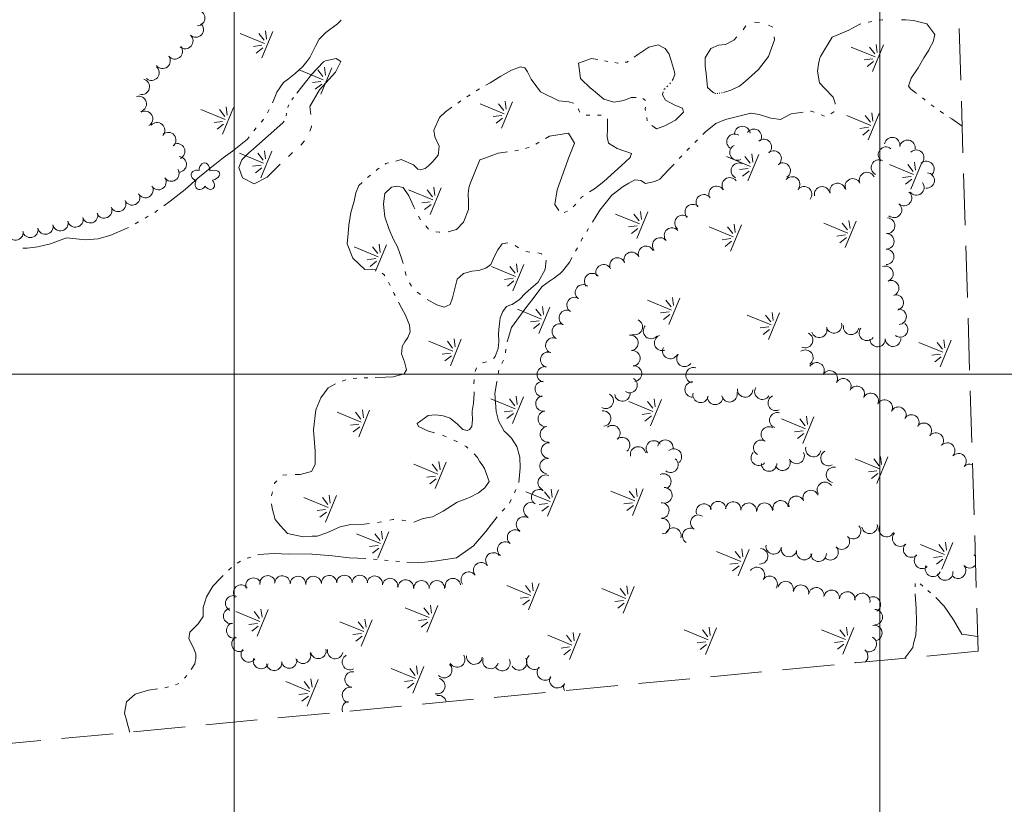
# Model space of a CAD drawing. Header units: feet. Extents: x 57700 to 58190, y 77590 to 78310.
# Tile 3 of 10: x 57867 to 58019, y 77833 to 77955. Entities that reach past the tile are written whole.
import ezdxf

# ---------------------------------------------------------------- set-up
doc = ezdxf.new("R2010")
doc.units = ezdxf.units.FT
doc.header["$MEASUREMENT"] = 0
doc.linetypes.add('DGN Style 3', pattern=[11.216403, 8.011716, -3.204686])
doc.linetypes.add('DGN Style 6', pattern=[15.238284, 0.008012, -3.204686, 5.608201, -3.204686, 0.008012, -3.204686])
for name, color, linetype, lineweight in [('E_LAND_Vegetation', 21, 'Continuous', 0), ('E_MAP_GridLines', 251, 'Continuous', 0), ('E_MAP_Limits', 21, 'DGN Style 3', 0), ('E_WTR', 251, 'DGN Style 6', 0)]:
    doc.layers.add(name, color=color, linetype=linetype, lineweight=lineweight)

# ---------------------------------------------------------------- blocks, each defined once
blk = doc.blocks.new('TREE_1')
at = {"layer": 'E_LAND_Vegetation', "color": 93, "linetype": 'Continuous', "lineweight": 0}
for centre, major_axis, ratio in [((-0.29, 1.02), (0.272, -0.996), 0.782863), ((0.9, 0.51), (-1.05, -0.59), 0.691916), ((-1.09, -0.01), (0.987, -0.025), 0.832022), ((-0.41, -1.09), (0.361, 0.971), 0.716896), ((0.8, -0.78), (-1, 0.92), 0.560249)]:
    blk.add_ellipse(centre, major_axis=major_axis, ratio=ratio, start_param=1.570796, end_param=4.712389, dxfattribs=at)
blk = doc.blocks.new('MARSH')
at = {"layer": 'E_WTR', "color": 161, "linetype": 'Continuous', "lineweight": 0}
for p, q in [((0.01, 4.51), (0.01, 0.48)), ((-0.4, 0.71), (-1.06, 1.87)), ((0.44, 0.71), (1.1, 1.87)), ((-1.84, 1.06), (-0.73, 0.43)), ((1.87, 1.06), (0.77, 0.43)), ((-2.22, -0.01), (2.22, -0.01))]:
    blk.add_line(p, q, dxfattribs=at)

msp = doc.modelspace()

# ---------------------------------------------------------------- linework, layer by layer
at = {"layer": 'E_LAND_Vegetation', "color": 93, "linetype": 'Continuous', "lineweight": 0}
for centre, radius, start, end in [((57894.26, 77955.1), 1.2, 271.6326, 91.6173), ((57894.03, 77953.32), 1.2, 227.889, 47.8737), ((57892.42, 77951.54), 1.2, 227.889, 47.8737), ((57890.79, 77949.94), 1.2, 218.006, 37.9907), ((57888.9, 77948.47), 1.2, 218.006, 37.9907), ((57887.18, 77946.63), 1.2, 229.681, 49.6657), ((57885.68, 77944.46), 1.2, 255.9766, 75.9613), ((57885.2, 77941.8), 1.2, 286.7707, 106.7553), ((57886.18, 77939.48), 1.2, 299.6608, 119.6455), ((57888.04, 77937.71), 1.2, 319.3311, 139.3158), ((57889.78, 77936.2), 1.2, 310.6842, 130.6689), ((57977.47, 77935.96), 1.2, 56.222, 236.2066), ((57978.69, 77937.14), 1.2, 7.1251, 187.1098), ((57980.48, 77936.7), 1.2, 328.1695, 148.1542), ((57891.15, 77934.47), 1.2, 294.6554, 114.6401), ((57982.02, 77935.15), 1.2, 310.9409, 130.9256), ((58001.9, 77935.42), 1.2, 349.8642, 169.8489), ((58004.26, 77935), 1.2, 349.8642, 169.8489), ((57977.94, 77934.29), 1.2, 114.2882, 294.2729), ((57983.53, 77933.34), 1.2, 307.4505, 127.4352), ((58000.92, 77933.94), 1.2, 50.4331, 230.4177), ((58005.62, 77933.49), 1.2, 314.753, 134.7377), ((57891.4, 77932.44), 1.2, 267.8445, 87.8292), ((57978.14, 77931.46), 1.2, 65.2658, 245.2505), ((57984.94, 77931.48), 1.2, 302.0105, 121.9952), ((57999.85, 77931.97), 1.2, 63.8947, 243.8793), ((58007.19, 77931.73), 1.2, 310.8605, 130.8452), ((57890.25, 77931.03), 1.2, 213.3375, 33.3222), ((57998, 77930.03), 1.2, 24.2505, 204.2352), ((58007.23, 77929.96), 1.2, 264.2392, 84.2238), ((57888.25, 77929.71), 1.2, 213.3375, 33.3222), ((57976.74, 77929.2), 1.2, 35.5259, 215.5106), ((57986.4, 77929.34), 1.2, 320.618, 140.6027), ((57993.43, 77928.34), 1.2, 16.4816, 196.4663), ((57995.81, 77929.05), 1.2, 24.2505, 204.2352), ((58005.63, 77928.87), 1.2, 218.5116, 38.4963), ((57886.23, 77928.48), 1.2, 210.271, 30.2557), ((57974.7, 77927.87), 1.2, 31.4971, 211.4818), ((57988.25, 77927.82), 1.2, 320.618, 140.6027), ((57991.04, 77927.8), 1.2, 10.7233, 190.708), ((58003.72, 77927.24), 1.2, 229.9062, 49.8909), ((57882.02, 77926.33), 1.2, 204.9279, 24.9125), ((57884.19, 77927.34), 1.2, 204.9279, 24.9125), ((57972.72, 77926.58), 1.2, 34.6812, 214.6659), ((57879.85, 77925.32), 1.2, 204.9879, 24.9726), ((57971.01, 77925.06), 1.2, 44.572, 224.5567), ((58002.17, 77925.4), 1.2, 229.9062, 49.8909), ((57873.07, 77923.36), 1.2, 193.8135, 13.7982), ((57875.4, 77923.93), 1.2, 193.8135, 13.7982), ((57877.68, 77924.57), 1.2, 196.5258, 16.5105), ((57969.41, 77923.37), 1.2, 50.4384, 230.4231), ((58001.1, 77922.95), 1.2, 266.9162, 86.9009), ((57866.12, 77921.92), 1.2, 185.8891, 5.8738), ((57868.42, 77922.32), 1.2, 191.9216, 11.9063), ((57870.75, 77922.82), 1.2, 192.9233, 12.908), ((57967.8, 77921.44), 1.2, 39.9861, 219.9708), ((57965.96, 77919.9), 1.2, 39.9861, 219.9708), ((58000.99, 77920.54), 1.2, 269.1719, 89.1565), ((57961.54, 77917.67), 1.2, 21.826, 201.8106), ((57963.77, 77918.61), 1.2, 24.285, 204.2697), ((58000.96, 77918.14), 1.2, 269.1719, 89.1565), ((57959.35, 77916.8), 1.2, 26.2005, 206.1852), ((57957.2, 77915.74), 1.2, 26.2005, 206.1852), ((58000.85, 77915.51), 1.2, 291.5343, 111.519), ((57955.43, 77914.38), 1.2, 39.5888, 219.5735), ((58001.73, 77913.28), 1.2, 291.5343, 111.519), ((57954.01, 77912.63), 1.2, 52.5614, 232.5461), ((57952.71, 77910.68), 1.2, 57.3678, 237.3525), ((58002.45, 77911.06), 1.2, 285.6528, 105.6375), ((57951.5, 77908.67), 1.2, 61.9923, 241.977), ((58002.89, 77908.86), 1.2, 273.4088, 93.3935), ((57962.05, 77907.28), 1.2, 245.9812, 65.9658), ((57950.41, 77906.58), 1.2, 65.3391, 245.3238), ((57964.55, 77906.66), 1.2, 138.5863, 318.571), ((57990.6, 77906.83), 1.2, 197.0993, 17.084), ((57992.89, 77907.53), 1.2, 197.0993, 17.084), ((57995.53, 77907.29), 1.2, 170.4143, 350.399), ((57997.99, 77906.36), 1.2, 143.1004, 323.0851), ((58003.12, 77906.89), 1.2, 232.4391, 52.4237), ((57949.41, 77904.4), 1.2, 65.3391, 245.3238), ((57961.36, 77904.82), 1.2, 277.0929, 97.0776), ((57966.26, 77904.82), 1.2, 110.8362, 290.8209), ((57988.41, 77905.24), 1.2, 243.8339, 63.8186), ((57999.63, 77905.41), 1.2, 181.1935, 1.1782), ((58002.03, 77905.46), 1.2, 181.1935, 1.1782), ((57961.65, 77902.43), 1.2, 277.0929, 97.0776), ((57967.53, 77903.56), 1.2, 153.2385, 333.2231), ((57988.45, 77902.53), 1.2, 304.9997, 124.9844), ((57948.64, 77902.21), 1.2, 72.1088, 252.0934), ((57969.72, 77902.35), 1.2, 144.4233, 324.408), ((57948.1, 77899.94), 1.2, 77.4336, 257.4182), ((57961.91, 77900.05), 1.2, 276.0047, 95.9894), ((57971.13, 77899.81), 1.2, 73.7635, 253.7482), ((57990.18, 77900.57), 1.2, 328.7915, 148.7762), ((57961.21, 77898.29), 1.2, 237.99, 57.9746), ((57992.23, 77899.32), 1.2, 328.7915, 148.7762), ((57994.32, 77898.1), 1.2, 331.0324, 151.0171), ((57947.78, 77897.67), 1.2, 86.1124, 266.0971), ((57970.99, 77897.6), 1.2, 89.7112, 269.6959), ((57979.12, 77897.61), 1.2, 176.457, 356.4417), ((57981.79, 77897.26), 1.2, 147.901, 327.8856), ((57996.42, 77896.93), 1.2, 331.0324, 151.0171), ((57947.89, 77895.43), 1.2, 99.3879, 279.3726), ((57957.52, 77895.85), 1.2, 239.0878, 59.0725), ((57960.11, 77896.98), 1.2, 186.8338, 6.8185), ((57972.22, 77896.78), 1.2, 167.1119, 347.0966), ((57974.48, 77896.47), 1.2, 177.4773, 357.462), ((57976.69, 77896.86), 1.2, 192.295, 12.2797), ((57983.86, 77895.54), 1.2, 115.9965, 295.9812), ((57998.58, 77895.83), 1.2, 334.3332, 154.3179), ((58000.73, 77894.8), 1.2, 332.5859, 152.5706), ((58002.85, 77893.7), 1.2, 332.5859, 152.5706), ((57948.24, 77893.04), 1.2, 97.4307, 277.4153), ((57957.12, 77893.12), 1.2, 276.7338, 96.7185), ((57984.1, 77892.85), 1.2, 72.6614, 252.6461), ((58004.86, 77892.49), 1.2, 327.8924, 147.8771), ((57948.56, 77890.66), 1.2, 96.8157, 276.8003), ((57958.56, 77890.86), 1.2, 309.8268, 129.8115), ((57982.79, 77890.64), 1.2, 57.9724, 237.9571), ((58006.8, 77891.22), 1.2, 320.5228, 140.5075), ((57960.07, 77889), 1.2, 308.802, 128.7867), ((58008.65, 77889.69), 1.2, 320.5228, 140.5075), ((57948.74, 77888.15), 1.2, 84.8903, 264.875), ((57962.55, 77887.55), 1.2, 11.7598, 191.7445), ((57964.98, 77888.48), 1.2, 33.131, 213.1157), ((57966.76, 77888.59), 1.2, 349.4791, 169.4638), ((57968.09, 77887.22), 1.2, 310.1461, 130.1308), ((57981.61, 77888.58), 1.2, 60.3822, 240.3668), ((57989.68, 77888.38), 1.2, 166.2911, 346.2758), ((58010.42, 77888.15), 1.2, 316.6948, 136.6795), ((57948.52, 77885.74), 1.2, 83.0338, 263.0185), ((57967.56, 77885.95), 1.2, 231.7078, 51.6924), ((57981.24, 77887.03), 1.2, 138.3979, 318.3826), ((57987.09, 77887.32), 1.2, 206.0114, 25.9961), ((57992.03, 77886.99), 1.2, 117.9171, 297.9018), ((58012.17, 77886.5), 1.2, 316.6948, 136.6795), ((57982.83, 77886.14), 1.2, 180.3929, 0.3776), ((57984.92, 77886.26), 1.2, 206.0114, 25.9961), ((57992.88, 77884.39), 1.2, 78.3994, 258.3841), ((58013.94, 77884.87), 1.2, 71.0698, 137.7802), ((57948.23, 77883.18), 1.2, 66.0137, 245.9984), ((57966.45, 77883.36), 1.2, 293.2453, 113.23), ((57966.62, 77881.23), 1.2, 270.8066, 90.7913), ((57991.47, 77882.07), 1.2, 33.2424, 213.227), ((57947.22, 77880.92), 1.2, 58.5325, 238.5172), ((57987.05, 77879.91), 1.2, 21.9035, 201.8882), ((57989.28, 77880.81), 1.2, 21.9035, 201.8882), ((57946.01, 77878.94), 1.2, 65.5558, 245.5405), ((57966.14, 77878.87), 1.2, 272.3277, 92.3124), ((57972.75, 77878.71), 1.2, 17.0342, 197.0189), ((57974.94, 77879.09), 1.2, 2.055, 182.0396), ((57977.28, 77879.03), 1.2, 355.7414, 175.7261), ((57979.67, 77878.84), 1.2, 355.3746, 175.3593), ((57982.14, 77878.85), 1.2, 0.9509, 180.9356), ((57984.63, 77879.22), 1.2, 11.1875, 191.1722), ((57944.87, 77876.72), 1.2, 56.2364, 236.221), ((57966.24, 77876.46), 1.2, 272.3277, 92.3124), ((57971.87, 77876.99), 1.2, 58.6052, 238.5899), ((57968.01, 77874.98), 1.2, 343.1405, 163.1252), ((57970.62, 77874.94), 1.2, 58.6052, 238.5899), ((57995.84, 77875.69), 1.2, 223.2643, 43.249), ((57998.4, 77876.49), 1.2, 189.3959, 9.3806), ((58001.02, 77875.99), 1.2, 153.7828, 333.7675), ((57943.49, 77874.69), 1.2, 50.6489, 230.6336), ((57994.09, 77874.05), 1.2, 223.2643, 43.249), ((58003.13, 77874.52), 1.2, 135.431, 315.4156), ((57941.97, 77872.84), 1.2, 50.6489, 230.6336), ((57983.54, 77873.32), 1.2, 170.7688, 350.7535), ((57985.92, 77872.91), 1.2, 168.5142, 348.4989), ((57992.35, 77872.4), 1.2, 223.2863, 43.271), ((58004.83, 77872.83), 1.2, 135.431, 315.4156), ((57940.13, 77871.15), 1.2, 40.7758, 220.7605), ((57981.43, 77871.79), 1.2, 266.6613, 86.6459), ((57988.27, 77872.43), 1.2, 168.5142, 348.4989), ((57990.5, 77872.18), 1.2, 181.6044, 1.5891), ((58006.51, 77871.09), 1.2, 133.161, 313.1456), ((58015.29, 77872.96), 1.2, 232.2779, 243.8916), ((57938.24, 77869.63), 1.2, 38.1798, 218.1645), ((57980.95, 77868.9), 1.2, 325.0482, 145.0329), ((58008.21, 77869.85), 1.2, 155.7441, 335.7288), ((58012.09, 77869.56), 1.2, 222.1583, 42.143), ((58013.87, 77871.17), 1.2, 222.1583, 321.2435), ((57905.17, 77867.6), 1.2, 8.3407, 188.3253), ((57907.45, 77867.57), 1.2, 357.7178, 177.7024), ((57909.86, 77867.5), 1.2, 359.0122, 178.9969), ((57912.29, 77867.5), 1.2, 2.6498, 182.6344), ((57914.69, 77867.62), 1.2, 2.6498, 182.6344), ((57917.06, 77867.66), 1.2, 0.1965, 180.1812), ((57919.45, 77867.66), 1.2, 0.1965, 180.1812), ((57921.75, 77867.54), 1.2, 351.4311, 171.4158), ((57936.32, 77868.17), 1.2, 37.0199, 217.0045), ((57982.92, 77867.52), 1.2, 325.0482, 145.0329), ((58010.1, 77869.27), 1.2, 188.3401, 8.3248), ((57901.07, 77866.17), 1.2, 39.9023, 219.887), ((57902.97, 77867.25), 1.2, 22.896, 202.8807), ((57924.12, 77867.18), 1.2, 351.4311, 171.4158), ((57926.56, 77866.95), 1.2, 356.6008, 176.5855), ((57928.99, 77866.82), 1.2, 0.0077, 179.9923), ((57931.38, 77866.82), 1.2, 0.0077, 179.9923), ((57933.86, 77867.17), 1.2, 9.6423, 189.6269), ((57985.39, 77866.72), 1.2, 345.7232, 165.7079), ((57987.77, 77866.16), 1.2, 350.2514, 170.2361), ((57899.83, 77864.5), 1.2, 64.2002, 244.1849), ((57990.14, 77865.75), 1.2, 350.8321, 170.8168), ((57992.51, 77865.37), 1.2, 350.8321, 170.8168), ((57994.94, 77865.11), 1.2, 355.2128, 175.1975), ((57997.26, 77864.88), 1.2, 349.4081, 169.3928), ((57998.91, 77864.34), 1.2, 300.5632, 120.5479), ((57899.51, 77862.56), 1.2, 100.2232, 280.2079), ((57999.2, 77862.37), 1.2, 269.6499, 89.6346), ((57899.99, 77860.3), 1.2, 107.0676, 287.0523), ((57999.12, 77859.92), 1.2, 281.6446, 101.6293), ((57900.81, 77858.23), 1.2, 121.3208, 301.3055), ((57998.28, 77858.21), 1.2, 241.3759, 61.3605), ((57902.24, 77856.61), 1.2, 140.3218, 320.3065), ((57910.64, 77856.39), 1.2, 203.0867, 23.0714), ((57913.03, 77857.15), 1.2, 192.4496, 12.4343), ((57915.63, 77857.12), 1.2, 168.9202, 348.9049), ((57917.91, 77855.42), 1.2, 117.5452, 297.5299), ((57934.51, 77855.84), 1.22, 210.6416, 30.6263), ((57937.19, 77856.28), 1.22, 175.0865, 355.0712), ((57946.47, 77855.5), 1.22, 131.1375, 311.1222), ((57996.94, 77856.33), 1.2, 312.3712, 53.5862), ((57904.15, 77855.58), 1.2, 158.5245, 338.5092), ((57906.18, 77855.3), 1.2, 187.1602, 7.1449), ((57908.51, 77855.66), 1.2, 190.2105, 10.1952), ((57932.5, 77854.19), 1.22, 225.6653, 45.65), ((57939.69, 77855.61), 1.22, 162.0106, 341.9952), ((57941.51, 77855.28), 1.22, 208.6207, 28.6054), ((57944.1, 77855.38), 1.22, 210.6936, 30.6783), ((57996.94, 77856.33), 1.2, 233.6015, 238.5196), ((57918.34, 77852.73), 1.2, 82.5067, 262.4913), ((57948.12, 77853.82), 1.22, 138.5603, 318.5449), ((57931.42, 77851.71), 1.22, 256.3185, 76.3032), ((57950.05, 77852.62), 1.22, 152.8298, 332.8145), ((57952.22, 77851.55), 1.22, 154.444, 206.8148), ((57917.92, 77850.31), 1.2, 77.0908, 257.0755), ((57931.63, 77849.04), 1.22, 10.0684, 101.7092), ((57917.9, 77848.17), 1.2, 98.8652, 201.7691)]:
    msp.add_arc(centre, radius, start, end, dxfattribs=at)
at = {"layer": 'E_MAP_GridLines', "color": 161, "linetype": 'Continuous', "lineweight": 0}
for p, q in [((57900, 77800), (57900, 78300)), ((58000, 77800), (58000, 78300)), ((57700, 77900), (58100, 77900))]:
    msp.add_line(p, q, dxfattribs=at)
at = {"layer": 'E_MAP_Limits', "color": 73, "linetype": 'DGN Style 3', "lineweight": 0, "flags": 128}
for points in [[(58003.66, 78233.74), (58015.22, 77857.1)], [(58015.22, 77857.1), (57804.5, 77837.02)]]:
    msp.add_lwpolyline(points, dxfattribs=at)
at = {"layer": 'E_WTR', "color": 161, "linetype": 'Continuous', "lineweight": 0, "flags": 128}
for points in [[(57911.23, 77948.38), (57911.71, 77949), (57912.19, 77949.94), (57912.65, 77950.85), (57913.14, 77951.8), (57914.17, 77952.84), (57915.99, 77954.2), (57916.58, 77954.77)], [(57980.58, 77954.47), (57981.32, 77954.41)], [(57982.72, 77953.97), (57983.4, 77953.66), (57983.4, 77953.66)], [(57997.03, 77954.18), (57996.9, 77954.15), (57995.16, 77953.24), (57992.59, 77952.12), (57990.8, 77949.13)], [(57998.73, 77954.54), (57998.55, 77954.51), (57998.16, 77954.43)], [(58000.44, 77954.82), (58000.33, 77954.81), (57999.87, 77954.74)], [(58007.68, 77950.39), (58008.23, 77951.4), (58008.49, 77952.53), (58007.28, 77954.2), (58005.21, 77954.72), (58004.03, 77954.81), (58003.33, 77954.83)], [(57978.8, 77953.27), (57979.24, 77953.87)], [(57967.74, 77948.33), (57967.34, 77949.51), (57966.71, 77950.36), (57965.63, 77950.95), (57964.2, 77950.61), (57962.5, 77949.46), (57961.91, 77949.03)], [(57973.31, 77944.34), (57973.07, 77946.51), (57972.93, 77947.64), (57972.95, 77948.94), (57973.81, 77950.39), (57974.99, 77950.91), (57976.09, 77951), (57977.35, 77951.67), (57977.81, 77952.16)], [(57983.61, 77952.19), (57983.68, 77951.7), (57982.76, 77949.12), (57981.18, 77947.11), (57979.12, 77945.29), (57978.23, 77944.57), (57977.21, 77944.11)], [(58005.65, 77943.44), (58005.4, 77943.61), (58004.76, 77944.06), (58004.44, 77944.55), (58004.85, 77945.79), (58005.9, 77947.38), (58006.77, 77948.92), (58007.55, 77950.14), (58007.68, 77950.39)], [(57905.9, 77941.98), (57906.36, 77942.93), (57906.56, 77943.53), (57906.6, 77943.62), (57907.61, 77945.14), (57908.38, 77945.68), (57909.41, 77946.51), (57910.62, 77947.59), (57911.23, 77948.38)], [(57913.84, 77948.31), (57912, 77946.43), (57909.69, 77943.47)], [(57911.85, 77940.17), (57911.7, 77941.38), (57913.21, 77943.99), (57915.7, 77946.73), (57916.49, 77948.38), (57915.76, 77948.81), (57914.11, 77948.48), (57913.83, 77948.3)], [(57956.29, 77948.66), (57955.35, 77948.84), (57953.31, 77948.1), (57953.61, 77945.74), (57955.22, 77944.21), (57955.26, 77944.17)], [(57957.88, 77948.37), (57957.85, 77948.38), (57957.35, 77948.47)], [(57959.47, 77948.13), (57959.4, 77948.12), (57958.94, 77948.2)], [(57961.03, 77948.41), (57960.84, 77948.28), (57960.54, 77948.25)], [(57967.82, 77945.43), (57967.99, 77945.68), (57968.21, 77946.33), (57968.17, 77946.78), (57967.74, 77948.33)], [(57990.8, 77949.13), (57990.68, 77948.93), (57990.49, 77947.93), (57990.31, 77946.86), (57990.65, 77945.06), (57991.47, 77944.2), (57992.76, 77942.86), (57993.06, 77941.94), (57993.05, 77941.74)], [(57938.97, 77944.71), (57939.63, 77945.08), (57941.31, 77946.1), (57942.95, 77947.03), (57944.31, 77947.53), (57944.98, 77947.37), (57945.39, 77946.76), (57945.79, 77946.03)], [(57945.79, 77946.03), (57946, 77945.65), (57947.45, 77943.69), (57950.25, 77942.28), (57951.84, 77942.15), (57952.49, 77941.94), (57952.52, 77941.92)], [(57967.45, 77944.92), (57967.57, 77945.09)], [(57937.48, 77943.85), (57937.98, 77944.13)], [(57955.26, 77944.17), (57957.23, 77942.53), (57958.79, 77942.05), (57960.32, 77942.34), (57961.47, 77942.8), (57962.26, 77942.8)], [(57968.25, 77941.63), (57966.79, 77942.39), (57966.3, 77943.19), (57966.41, 77943.65)], [(57966.55, 77944.03), (57966.71, 77944.17)], [(57967.01, 77944.47), (57967.16, 77944.61)], [(57974.58, 77943.44), (57974.54, 77943.44), (57974.17, 77943.58), (57973.31, 77944.34)], [(57974.9, 77943.44), (57974.85, 77943.43), (57974.79, 77943.43)], [(57975.22, 77943.49), (57975.11, 77943.47)], [(57975.54, 77943.54), (57975.44, 77943.52)], [(57977.22, 77944.11), (57976.92, 77943.91), (57976.43, 77943.75), (57975.93, 77943.6), (57975.76, 77943.57)], [(57909.16, 77942.77), (57908.9, 77942.42)], [(57934.61, 77941.94), (57935.08, 77942.28)], [(57936.03, 77942.91), (57936.51, 77943.23)], [(57963.29, 77942.66), (57963.71, 77942.33)], [(58007.02, 77942.37), (58006.91, 77942.46), (58006.57, 77942.73)], [(57905.14, 77940.4), (57905.4, 77940.93)], [(57908.11, 77940.39), (57908.02, 77939.96)], [(57908.45, 77941.67), (57908.31, 77941.29), (57908.3, 77941.25)], [(57931.63, 77934.22), (57931.74, 77935.28), (57931.04, 77936.7), (57930.9, 77937.74), (57931.8, 77939.7), (57932.69, 77940.57), (57933.68, 77941.28)], [(57953.28, 77941.06), (57953.32, 77941.01), (57953.46, 77940.56), (57953.49, 77940.54)], [(57963.69, 77941.31), (57963.66, 77941.06), (57963.7, 77940.78)], [(57964.67, 77938.46), (57965.37, 77937.94), (57966.68, 77938.4), (57968.34, 77939.31), (57969.58, 77940.52), (57969.42, 77941.14), (57968.25, 77941.63)], [(57980.07, 77940.35), (57979.99, 77940.36), (57976.08, 77939.41), (57974.59, 77938.75), (57972.97, 77937.47), (57972.55, 77937.06)], [(57988.1, 77940.51), (57986.26, 77940.27), (57984.59, 77939.37), (57983.12, 77939.61), (57981.27, 77940.17), (57980.07, 77940.35)], [(57989.79, 77940.51), (57989.37, 77940.67), (57989.24, 77940.66)], [(57992.85, 77940.61), (57992.85, 77940.59), (57992.41, 77940.25)], [(58008.41, 77941.33), (58007.93, 77941.66)], [(58009.83, 77940.33), (58009.35, 77940.67)], [(57907.72, 77939.14), (57907.53, 77938.87), (57903, 77934.85)], [(57904.15, 77938.96), (57904.27, 77939.1), (57904.51, 77939.42)], [(57954.51, 77940.06), (57955.08, 77940.06)], [(57956.23, 77940.05), (57956.8, 77940.05)], [(57957.78, 77939.48), (57957.82, 77939.46), (57957.83, 77937.95), (57957.75, 77936.7), (57957.97, 77935.73), (57959.29, 77934.88), (57961.52, 77934.12), (57961.34, 77933.55)], [(57963.88, 77939.72), (57963.96, 77939.19)], [(57991.42, 77939.93), (57990.87, 77940.09)], [(58012.72, 77938.35), (58011.12, 77939.48), (58010.79, 77939.69)], [(57903.02, 77937.62), (57903.37, 77938.08)], [(57911.71, 77937.6), (57911.94, 77938.27), (57911.94, 77938.43)], [(57951.68, 77933.12), (57951.78, 77933.4), (57952.68, 77935.73), (57951.79, 77937.28), (57948.82, 77936.83), (57948.19, 77936.45)], [(57895.69, 77931.4), (57896.04, 77931.69), (57896.99, 77932.43), (57898.3, 77933.45), (57899.75, 77934.47), (57902.05, 77936.34), (57902.31, 77936.69)], [(57910.3, 77935.44), (57910.86, 77936.11)], [(57947.21, 77935.86), (57946.71, 77935.56)], [(57971.73, 77936.25), (57971.32, 77935.84)], [(57903, 77934.85), (57902.25, 77934.21), (57901.16, 77933.13), (57900.69, 77931.98), (57901.29, 77930.38), (57903.09, 77929.41), (57905.08, 77930.47), (57906.58, 77931.95), (57907.12, 77932.48)], [(57908.38, 77933.68), (57909.03, 77934.26)], [(57925.01, 77932.96), (57925.83, 77933.18), (57927.74, 77932.38), (57928.41, 77931.71), (57928.79, 77931.58), (57929.55, 77931.81), (57930.09, 77932.24), (57930.74, 77932.87), (57931.59, 77933.88), (57931.63, 77934.22)], [(57942.32, 77934.38), (57940.88, 77934.16), (57938.81, 77933.43), (57938.01, 77933.15), (57936.57, 77929.61)], [(57944.02, 77934.65), (57943.46, 77934.55)], [(57945.68, 77935.09), (57945.13, 77934.9)], [(57970.5, 77935.03), (57970.1, 77934.61)], [(57923.37, 77932.49), (57923.48, 77932.56), (57923.91, 77932.67)], [(57950.25, 77925.32), (57949.64, 77926.25), (57949.99, 77928.5), (57951.68, 77933.12)], [(57961.34, 77933.55), (57961.33, 77933.5), (57959.98, 77932.26), (57958.91, 77931.31), (57957.25, 77929.77), (57955.8, 77928.68), (57955.03, 77928.17)], [(57969.3, 77933.77), (57969, 77933.45), (57968.9, 77933.35)], [(57889.11, 77926.05), (57890.08, 77926.77), (57892.42, 77928.58), (57894.38, 77930.31), (57895.69, 77931.4)], [(57921.96, 77931.5), (57922.18, 77931.68), (57922.42, 77931.84)], [(57968.12, 77932.5), (57967.2, 77931.53), (57965.91, 77930.18), (57965.15, 77929.77), (57963.71, 77929.48), (57962.97, 77929.95), (57962.03, 77930.03), (57961.13, 77929.53)], [(57917.65, 77921.74), (57917.76, 77923.03), (57918.05, 77924.98), (57918.58, 77926.73), (57918.85, 77928.02), (57919.3, 77929.18), (57919.79, 77929.62)], [(57920.64, 77930.39), (57921.08, 77930.76)], [(57936.57, 77929.61), (57936.39, 77929.02), (57936.26, 77928.41), (57936.2, 77927.77), (57936.29, 77926.82), (57936.26, 77925.44), (57935.52, 77923.52), (57934.43, 77922.38), (57933.13, 77921.99)], [(57961.13, 77929.53), (57960.22, 77929.03), (57958.46, 77927.69), (57956.6, 77925.36), (57955.49, 77923.52)], [(57927.98, 77925.58), (57927.82, 77925.89), (57927.04, 77927.56), (57926.14, 77928.87), (57925.18, 77929.07), (57924.35, 77928.92), (57923.3, 77927.94), (57923.13, 77926.33), (57923.19, 77925.76)], [(57954.07, 77927.54), (57953.78, 77927.35), (57953.63, 77927.18)], [(57887.7, 77925.01), (57887.72, 77925.02), (57888.17, 77925.35)], [(57923.19, 77925.76), (57923.34, 77924.35), (57923.97, 77922.38), (57924.66, 77920.8), (57925.28, 77919.68), (57925.84, 77918.1), (57926.12, 77917.29), (57926.16, 77917.1)], [(57951.62, 77925.21), (57951.08, 77925)], [(57952.89, 77926.31), (57952.51, 77925.88)], [(57884.66, 77923.24), (57885.17, 77923.54)], [(57886.18, 77924.13), (57886.68, 77924.42)], [(57928.84, 77923.88), (57928.55, 77924.45)], [(57875.49, 77920.92), (57876.93, 77920.77), (57878.92, 77920.91), (57880.88, 77921.51), (57883.64, 77922.67)], [(57930.08, 77922.44), (57929.65, 77922.91)], [(57931.86, 77921.94), (57931.75, 77921.94), (57931.23, 77922.03)], [(57954.88, 77922.53), (57954.58, 77922.04)], [(57867.25, 77919.5), (57867.91, 77919.47), (57869.58, 77919.7), (57871.54, 77920.17), (57874.01, 77921.08), (57875.49, 77920.92)], [(57921.98, 77916.23), (57920.21, 77916.16), (57918.34, 77917.93), (57917.51, 77920.13), (57917.65, 77921.74)], [(57953.97, 77921.06), (57953.94, 77921.01), (57953.69, 77920.55)], [(57935.44, 77915.48), (57935.52, 77915.55), (57936.8, 77915.94), (57937.87, 77916.01), (57938.98, 77916.36), (57939.74, 77916.96), (57940.3, 77918.25), (57940.8, 77919.23), (57941.49, 77920.15), (57942.39, 77920.3)], [(57943.5, 77919.91), (57944.01, 77919.53)], [(57945.14, 77918.97), (57945.77, 77918.87)], [(57953.14, 77919.54), (57952.86, 77919.03)], [(57948.28, 77917.6), (57948.15, 77916.15), (57947.06, 77914.22), (57945.93, 77913.24), (57945.09, 77912.49), (57944.19, 77911.52), (57943.04, 77910.77), (57942.83, 77910.69)], [(57952.3, 77918.02), (57951.95, 77917.38), (57951.02, 77916.17), (57950.86, 77915.94), (57950.49, 77915.57), (57950.07, 77915.24), (57949.6, 77914.86), (57948.83, 77914.36), (57947.69, 77913.53), (57946.55, 77912.06)], [(57947.03, 77918.73), (57947.57, 77918.62), (57947.63, 77918.56)], [(57926.45, 77915.86), (57926.57, 77915.41), (57926.61, 77915.25)], [(57923.33, 77915.2), (57923.24, 77915.35), (57922.92, 77915.59)], [(57929.88, 77911.54), (57931.35, 77910.72), (57932.51, 77910.32), (57933.43, 77910.75), (57933.82, 77911.81), (57934.52, 77914.66), (57935.44, 77915.48)], [(57924.14, 77913.69), (57923.88, 77914.2)], [(57927.13, 77914.1), (57927.47, 77913.57)], [(57924.92, 77912.15), (57924.79, 77912.42), (57924.66, 77912.67)], [(57928.35, 77912.67), (57928.85, 77912.28)], [(57946.55, 77912.06), (57946.27, 77911.71), (57945.16, 77910.22), (57942.96, 77907.21), (57942.24, 77904.97)], [(57925.94, 77903.55), (57926.02, 77904.27), (57926.44, 77905), (57926.9, 77905.63), (57927.26, 77906.54), (57927.15, 77907.57), (57926.51, 77909.11), (57925.88, 77910.22), (57925.43, 77911.12)], [(57942.83, 77910.69), (57942.17, 77910.44), (57941.61, 77909.7), (57941.19, 77908.69), (57941.15, 77908.18), (57941.03, 77907.41), (57940.92, 77906.27), (57940.97, 77904.98), (57940.86, 77903.97), (57940.42, 77902.71), (57940.16, 77902.39)], [(57942.07, 77903.83), (57942, 77903.26)], [(57921.82, 77899.45), (57923.41, 77899.52), (57924.62, 77899.58), (57926.31, 77900.01), (57926.69, 77900.63), (57926.37, 77901.87), (57925.89, 77903.14), (57925.94, 77903.55)], [(57941.68, 77902.15), (57941.59, 77901.92), (57941.46, 77901.62)], [(57937.52, 77900.98), (57937.29, 77900.38)], [(57939.08, 77901.86), (57938.46, 77901.74)], [(57940.99, 77900.57), (57940.89, 77900)], [(57916.73, 77898.9), (57917.27, 77899.09)], [(57918.39, 77899.29), (57918.96, 77899.36)], [(57920.1, 77899.41), (57920.68, 77899.42)], [(57937.15, 77899.13), (57937.12, 77898.5)], [(57912.25, 77891.37), (57912.63, 77894.44), (57913.42, 77896.31), (57914.54, 77897.85), (57915.67, 77898.46)], [(57940.7, 77898.85), (57940.69, 77898.78), (57940.38, 77897), (57940.57, 77894.22), (57940.94, 77892.76), (57941.82, 77891.14), (57942.09, 77890.89)], [(57937.15, 77897.23), (57937.15, 77896.96), (57937.04, 77895.48), (57936.87, 77894.26), (57936.83, 77894), (57936.9, 77892.95), (57936.87, 77892.39), (57936.81, 77891.9), (57936.44, 77891.42), (57936.05, 77891.28), (57935.4, 77891.41), (57934.52, 77892.27), (57933.78, 77892.87)], [(57933.78, 77892.87), (57933.44, 77893.15), (57932.36, 77893.54), (57931.17, 77893.66), (57930.01, 77893.6), (57928.34, 77892.33), (57928.54, 77891.89), (57930.07, 77891.16), (57931.03, 77890.9)], [(57909.43, 77884.44), (57910.21, 77884.47), (57911.96, 77884.89), (57912.55, 77885.98), (57912.53, 77888.08), (57912.27, 77891.3), (57912.25, 77891.37)], [(57932.24, 77890.51), (57932.83, 77890.28)], [(57942.09, 77890.89), (57942.96, 77890.08), (57943.77, 77888.76), (57944.24, 77887.13), (57944.29, 77885.47), (57944.07, 77883.19)], [(57934, 77889.78), (57934.58, 77889.52)], [(57935.69, 77888.9), (57935.89, 77888.77), (57936.19, 77888.52)], [(57937.14, 77887.67), (57937.69, 77887.06), (57938.05, 77886.41), (57938.38, 77885.93), (57938.75, 77885.39), (57939.46, 77883.37), (57938.8, 77882.39), (57937.82, 77881.61), (57936.43, 77880.9), (57936.17, 77880.8)], [(57907.52, 77884.36), (57908.16, 77884.39)], [(57906.22, 77883.01), (57906.25, 77883.13), (57906.61, 77883.49)], [(57905.75, 77881.16), (57905.91, 77881.78)], [(57936.17, 77880.8), (57934.54, 77880.18), (57932.33, 77878.76), (57930.71, 77877.87), (57929.25, 77877.63), (57927.83, 77877.09)], [(57943.62, 77882.13), (57943.38, 77881.61)], [(57912.04, 77874.89), (57910.69, 77874.82), (57908.27, 77875.29), (57907.15, 77876.48), (57906.34, 77877.5), (57905.85, 77879.25), (57905.79, 77879.9)], [(57942.89, 77880.56), (57942.65, 77880.03)], [(57940.71, 77877.9), (57938.97, 77875.64), (57937.05, 77873.41), (57934.93, 77871.92)], [(57941.9, 77879.17), (57941.5, 77878.75)], [(57920.94, 77876.86), (57920.14, 77876.78), (57918.05, 77876.72), (57916.42, 77876.33), (57914.36, 77875.43), (57912.82, 77874.92), (57912.04, 77874.89)], [(57922.82, 77877.13), (57922.2, 77877)], [(57924.7, 77877.46), (57924.56, 77877.47), (57924.07, 77877.37)], [(57926.59, 77877.25), (57925.98, 77877.36), (57925.97, 77877.36)], [(57902.56, 77871.67), (57902.01, 77871.5)], [(57912.04, 77872.14), (57911.92, 77872.15), (57908.46, 77872.11), (57906.19, 77872.21), (57903.76, 77872.06), (57903.66, 77872.03)], [(57920.39, 77871.43), (57917.78, 77871.56), (57915.24, 77871.87), (57912.04, 77872.14)], [(57934.93, 77871.92), (57934.43, 77871.57), (57930.99, 77871.01), (57928.54, 77870.75), (57926.73, 77870.9)], [(57899.55, 77870.05), (57899.13, 77869.65)], [(57900.96, 77871.04), (57900.47, 77870.74)], [(57922.12, 77871.3), (57921.54, 77871.36)], [(57923.84, 77871.14), (57923.27, 77871.19)], [(57925.57, 77870.99), (57925, 77871.04)], [(57898.3, 77868.84), (57897.91, 77868.47), (57896.69, 77867.17), (57895.7, 77865.53), (57895.19, 77863.87), (57895.2, 77862.46), (57894.63, 77861.64)], [(58005.43, 77867.59), (58005.43, 77867.05)], [(58006.62, 77867.18), (58006.22, 77867.53)], [(58005.44, 77865.99), (58005.44, 77865.86), (58005.61, 77863.78), (58005.65, 77861.6), (58005.54, 77859.59), (58005.22, 77858.28)], [(58007.84, 77866.14), (58007.43, 77866.49)], [(58013.44, 77859.65), (58012.68, 77859.76), (58011.39, 77861.97), (58009.93, 77864.08), (58008.63, 77865.42)], [(57894.63, 77861.64), (57894.41, 77861.33), (57893.13, 77860.04), (57892.99, 77859.02), (57893.62, 77857.71), (57894.05, 77856.7), (57894.04, 77855.86), (57894.01, 77855.74), (57893.89, 77855.12), (57893.32, 77854.28)], [(58015.15, 77859.32), (58015.07, 77859.39), (58013.44, 77859.65)], [(58005.22, 77858.28), (58005.07, 77857.69), (58003.87, 77856.02)], [(57892.63, 77853.35), (57892.27, 77852.91)], [(57891.44, 77852.11), (57890.9, 77851.9)], [(57888.1, 77851.25), (57886.72, 77851.09), (57884.64, 77850.43), (57883.33, 77849.26), (57882.99, 77847.52), (57883.35, 77846.28)], [(57889.8, 77851.56), (57889.24, 77851.45)], [(57883.35, 77846.28), (57883.49, 77845.82), (57883.72, 77844.93), (57883.79, 77844.58)]]:
    msp.add_lwpolyline(points, dxfattribs=at)

# ---------------------------------------------------------------- block references
at = {"layer": 'E_LAND_Vegetation', "color": 93, "linetype": 'Continuous', "lineweight": 0, "xscale": 0.9999985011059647, "yscale": 0.9999985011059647, "zscale": 0.9999985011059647, "rotation": 58.68611101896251}
msp.add_blockref('TREE_1', (57895.35, 77930.43), dxfattribs=at)
at = {"layer": 'E_WTR', "color": 161, "linetype": 'Continuous', "lineweight": 0, "xscale": 1.000002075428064, "yscale": 1.000002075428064, "zscale": 1.000002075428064, "rotation": 67.56024868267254}
for p in [(57905.1, 77950.97), (57999.69, 77948.88), (57914.23, 77945.36), (57942.23, 77940.1), (57899.01, 77939.2), (57999.01, 77938.28), (57904.96, 77932.43), (57980.4, 77931.93), (58005.62, 77930.67), (57931.17, 77926.76), (57963.19, 77923.03), (57995.47, 77921.62), (57977.7, 77921.05), (57922.71, 77917.95), (57943.98, 77914.91), (57968.14, 77909.71), (57948.02, 77908.32), (57983.58, 77907.4), (57934.31, 77903.33), (58010.17, 77903.17), (57943.92, 77894.42), (57965.29, 77894.02), (57920.11, 77892.34), (57988.9, 77891.32), (58000.35, 77885.12), (57931.97, 77884.31), (57949.34, 77880.05), (57962.49, 77880.16), (57914.96, 77879.14), (57923.08, 77873.55), (58010.43, 77871.86), (57978.87, 77870.81), (57946.39, 77865.55), (57961.07, 77865.06), (57930.65, 77862.1), (57904.4, 77861.49), (57920.51, 77859.93), (57973.83, 77858.66), (57995.09, 77858.7), (57952.74, 77857.85), (57928.49, 77852.68), (57912.15, 77850.67)]:
    msp.add_blockref('MARSH', p, dxfattribs=at)

doc.saveas('drawing.dxf')
